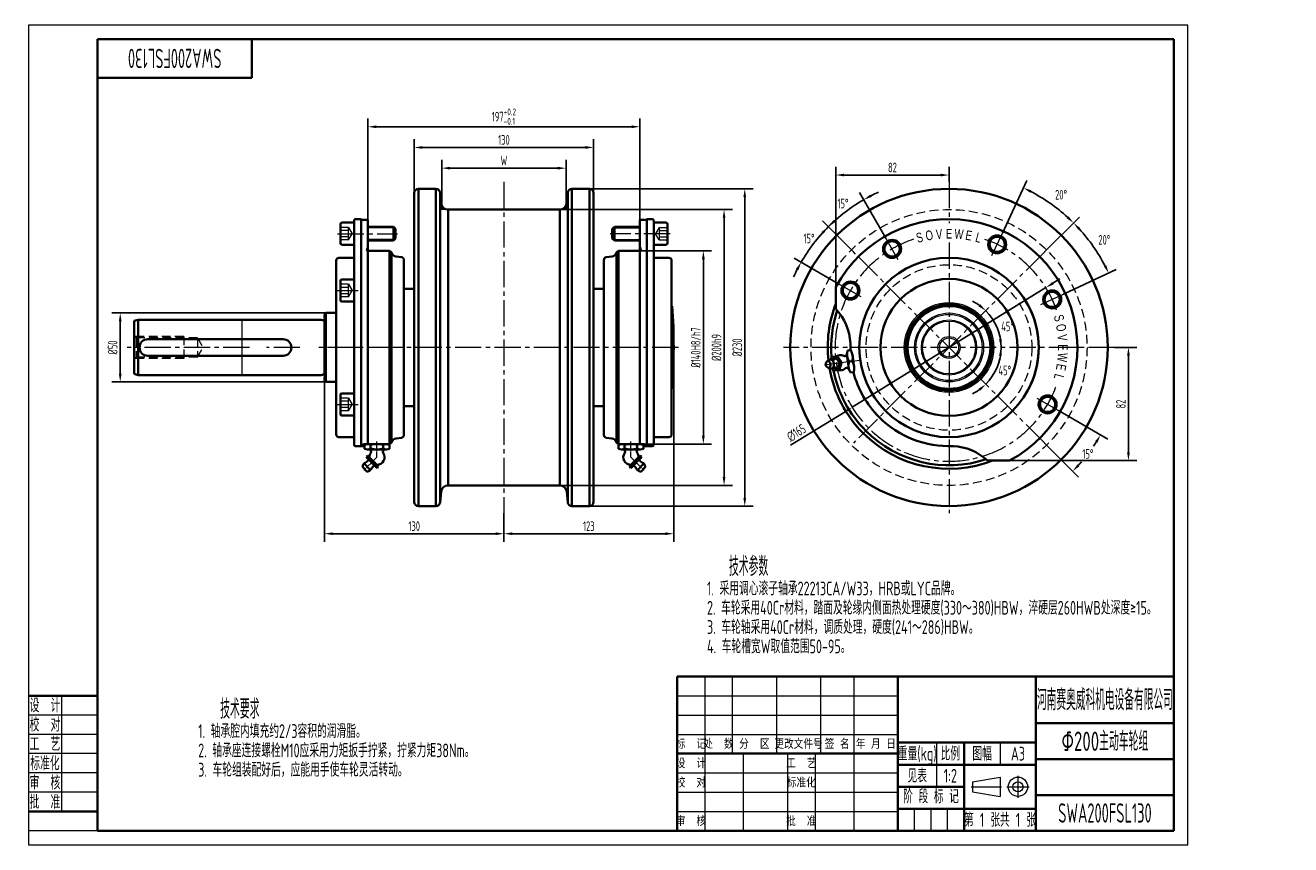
# Model space of a CAD drawing. Header units: millimetres. Extents: x -2 to 915, y 0 to 594.
import ezdxf
from ezdxf.enums import TextEntityAlignment as Align

# ---------------------------------------------------------------- set-up
doc = ezdxf.new("R2010")
doc.units = ezdxf.units.MM
doc.linetypes.add('CENTER2', pattern=[28.575, 19.05, -3.175, 3.175, -3.175])
doc.linetypes.add('DASHED2', pattern=[9.525, 6.35, -3.175])
doc.layers.get('Defpoints').update_dxf_attribs({"lineweight": 18})
for name, color, linetype, lineweight in [('01.1', 1, 'Continuous', 18), ('01.2', 7, 'Continuous', 35), ('01.T', 3, 'Continuous', 18), ('02.1', 2, 'DASHED2', 18), ('04.1', 4, 'CENTER2', 18)]:
    doc.layers.add(name, color=color, linetype=linetype, lineweight=lineweight)
doc.styles.get("Standard").update_dxf_attribs({"font": 'isocp.shx', "width": 0.707, "bigfont": 'gbcbig.shx'})
doc.dimstyles.new('Tech_2', dxfattribs={"dimscale": 2, "dimtxt": 3.5, "dimasz": 3, "dimexe": 3, "dimexo": 0, "dimgap": 1, "dimtad": 1, "dimdec": 3, "dimdsep": 46, "dimtxsty": 'Standard', "dimcen": 0, "dimclrd": 1, "dimclre": 1, "dimclrt": 3, "dimazin": 2, "dimtfac": 1, "dimtdec": 3, "dimtmove": 0, "dimatfit": 0, "dimfxl": 0, "dimarcsym": 0})
doc.dimstyles.new('Tech_2$2', dxfattribs={"dimscale": 2, "dimtxt": 3.5, "dimasz": 3, "dimexe": 3, "dimexo": 0, "dimgap": 1, "dimtad": 1, "dimtih": 1, "dimtoh": 1, "dimdec": 3, "dimdsep": 46, "dimtxsty": 'Standard', "dimcen": 0, "dimclrd": 1, "dimclre": 1, "dimclrt": 3, "dimazin": 2, "dimtfac": 1, "dimtdec": 3, "dimtmove": 0, "dimatfit": 0, "dimfxl": 0, "dimarcsym": 0})

# ---------------------------------------------------------------- blocks, each defined once
blk = doc.blocks.new('A$C378E2D00')
at = {"layer": '01.1'}
for p, q in [((0, 297), (0, 0)), ((420, 297), (0, 297)), ((420, 0), (420, 297)), ((12, 54), (12, 12)), ((25, 47), (0, 47)), ((25, 40), (0, 40)), ((25, 33), (0, 33)), ((25, 26), (0, 26)), ((25, 19), (0, 19)), ((25, 5), (0, 5)), ((0, 0), (420, 0))]:
    blk.add_line(p, q, dxfattribs=at)
at = {"layer": '01.2'}
for p, q in [((415, 292), (25, 292)), ((25, 292), (25, 5)), ((81, 292), (81, 278)), ((415, 5), (415, 292)), ((81, 278), (25, 278)), ((25, 54), (0, 54)), ((25, 12), (0, 12)), ((25, 5), (415, 5))]:
    blk.add_line(p, q, dxfattribs=at)
at = {"layer": '01.T', "width": 0.707}
for s, p in [('设  计', (6, 50.5)), ('校  对', (6, 43.5)), ('工  艺', (6, 36.5)), ('标准化', (6, 29.5)), ('审  核', (6, 22.5)), ('批  准', (6, 15.5))]:
    blk.add_text(s, height=5, dxfattribs=at).set_placement(p, align=Align.MIDDLE_CENTER)
blk = doc.blocks.new('A$C6AAB7862')
at = {"layer": '01.1'}
for p, q in [((-16.5, 1.83), (-6.5, 3.5)), ((-16.5, 1.83), (-16.5, -1.83)), ((-6.5, 3.5), (-6.5, -3.5)), ((-16.5, -1.83), (-6.5, -3.5))]:
    blk.add_line(p, q, dxfattribs=at)
for radius in [3.5, 1.83]:
    blk.add_circle((0, 0), radius, dxfattribs=at)
at = {"layer": '04.1'}
for p, q in [((-17, 0), (-6, 0)), ((-4, 0), (4, 0)), ((0, 4), (0, -4))]:
    blk.add_line(p, q, dxfattribs=at)
blk = doc.blocks.new('A$C4369553E')
at = {"layer": '01.1'}
for p, q in [((-170, 56), (-170, 28)), ((-160, 56), (-160, 28)), ((-144, 56), (-144, 28)), ((-128, 56), (-128, 28)), ((-116, 56), (-116, 0)), ((-180, 49), (-100, 49)), ((-180, 42), (-100, 42)), ((-180, 35), (-100, 35)), ((-170, 28), (-170, 0)), ((-156, 28), (-156, 0)), ((-140, 28), (-140, 0)), ((-130, 28), (-130, 0)), ((-86, 32), (-86, 16)), ((-63, 32), (-63, 24)), ((-180, 21), (-100, 21)), ((-180, 14), (-100, 14)), ((-180, 7), (-100, 7)), ((-94, 0), (-94, 8)), ((-88, 0), (-88, 8)), ((-82, 0), (-82, 8))]:
    blk.add_line(p, q, dxfattribs=at)
at = {"layer": '01.2'}
for p, q in [((-180, 56), (-180, 0)), ((-180, 56), (0, 56)), ((-100, 0), (-100, 56)), ((-50, 0), (-50, 56)), ((0, 56), (0, 0)), ((-50, 39), (0, 39)), ((-180, 28), (-100, 28)), ((-100, 32), (-50, 32)), ((-76, 0), (-76, 32)), ((-100, 24), (-50, 24)), ((-50, 26), (0, 26)), ((-100, 16), (-76, 16)), ((-50, 13), (0, 13)), ((-100, 8), (-50, 8)), ((-180, 0), (0, 0))]:
    blk.add_line(p, q, dxfattribs=at)
blk.add_blockref('A$C6AAB7862', (-56.5, 16), dxfattribs=at)
at = {"layer": '01.T'}
for s, height, width, p in [('河南赛奥威科机电设备有限公司', 7.5, 0.625, (-25, 47.5)), ('重量(kg)', 5, 0.707, (-93, 28)), ('比例', 5, 0.707, (-81, 28)), ('图幅', 5, 0.707, (-69.5, 28)), ('A3', 5, 0.707, (-56.5, 28)), ('阶 段 标 记', 5, 0.707, (-88, 12.5)), ('第   张', 5, 0.707, (-69.5, 4)), ('共   张', 5, 0.707, (-56.5, 4))]:
    blk.add_text(s, height=height, dxfattribs=dict(at, width=width)).set_placement(p, align=Align.MIDDLE_CENTER)
for s, p in [('标  记', (-175, 31.5)), ('处  数', (-165, 31.5)), ('分  区', (-152, 31.5)), ('更改文件号', (-136, 31.5)), ('签 名', (-122, 31.5)), ('年 月 日', (-108, 31.5)), ('设  计', (-175, 24.5)), ('工  艺', (-135, 24.5)), ('校  对', (-175, 17.5)), ('标准化', (-135, 17.5)), ('审  核', (-175, 3.5)), ('批  准', (-135, 3.5))]:
    blk.add_text(s, height=3.5, dxfattribs=at).set_placement(p, align=Align.MIDDLE_CENTER)
blk = doc.blocks.new('*D117')
at = {"layer": '01.1', "color": 1, "lineweight": -2}
for p, q in [((279.54, 472.44), (279.54, 511.44)), ((285.54, 505.44), (403.54, 505.44)), ((409.54, 472.44), (409.54, 511.44))]:
    blk.add_line(p, q, dxfattribs=at)
at = {"layer": '01.1', "color": 1}
for points in [[(285.54, 506.44), (285.54, 504.44), (279.54, 505.44)], [(403.54, 506.44), (403.54, 504.44), (409.54, 505.44)]]:
    blk.add_solid(points, dxfattribs=at)
at = {"layer": 'Defpoints', "color": 0}
for p in [(409.54, 505.44), (279.54, 472.44), (409.54, 472.44)]:
    blk.add_point(p, dxfattribs=at)
at = {"layer": '01.1', "color": 3, "insert": (344.54, 510.94), "char_height": 7, "attachment_point": 5}
blk.add_mtext('130', dxfattribs=at)
blk = doc.blocks.new('*D118')
at = {"layer": '01.1', "color": 1, "lineweight": -2}
for p, q in [((299.54, 460.44), (299.54, 496.44)), ((389.54, 460.44), (389.54, 496.44)), ((305.54, 490.44), (383.54, 490.44))]:
    blk.add_line(p, q, dxfattribs=at)
at = {"layer": '01.1', "color": 1}
for points in [[(305.54, 491.44), (305.54, 489.44), (299.54, 490.44)], [(383.54, 491.44), (383.54, 489.44), (389.54, 490.44)]]:
    blk.add_solid(points, dxfattribs=at)
at = {"layer": 'Defpoints', "color": 0}
for p in [(389.54, 490.44), (299.54, 460.44), (389.54, 460.44)]:
    blk.add_point(p, dxfattribs=at)
at = {"layer": '01.1', "color": 3, "insert": (344.54, 495.94), "char_height": 7, "attachment_point": 5}
blk.add_mtext('W', dxfattribs=at)
blk = doc.blocks.new('*D119')
at = {"layer": '01.1', "color": 1, "lineweight": -2}
for p, q in [((385.04, 460.44), (510.04, 460.44)), ((504.04, 454.44), (504.04, 266.44)), ((385.04, 260.44), (510.04, 260.44))]:
    blk.add_line(p, q, dxfattribs=at)
at = {"layer": '01.1', "color": 1}
for points in [[(503.04, 454.44), (505.04, 454.44), (504.04, 460.44)], [(503.04, 266.44), (505.04, 266.44), (504.04, 260.44)]]:
    blk.add_solid(points, dxfattribs=at)
at = {"layer": 'Defpoints', "color": 0}
for p in [(385.04, 460.44), (385.04, 260.44), (504.04, 260.44)]:
    blk.add_point(p, dxfattribs=at)
at = {"layer": '01.1', "color": 3, "insert": (498.54, 360.44), "char_height": 7, "attachment_point": 5, "rotation": 90}
blk.add_mtext('%%c200h9', dxfattribs=at)
blk = doc.blocks.new('*D120')
at = {"layer": '01.1', "color": 1, "lineweight": -2}
for p, q in [((404.04, 475.44), (525.04, 475.44)), ((519.04, 469.44), (519.04, 251.44)), ((404.04, 245.44), (525.04, 245.44))]:
    blk.add_line(p, q, dxfattribs=at)
at = {"layer": '01.1', "color": 1}
for points in [[(518.04, 469.44), (520.04, 469.44), (519.04, 475.44)], [(518.04, 251.44), (520.04, 251.44), (519.04, 245.44)]]:
    blk.add_solid(points, dxfattribs=at)
at = {"layer": 'Defpoints', "color": 0}
for p in [(404.04, 475.44), (404.04, 245.44), (519.04, 245.44)]:
    blk.add_point(p, dxfattribs=at)
at = {"layer": '01.1', "color": 3, "insert": (513.54, 360.44), "char_height": 7, "attachment_point": 5, "rotation": 90}
blk.add_mtext('%%c230', dxfattribs=at)
blk = doc.blocks.new('A$C28D73CEA')
at = {"layer": '01.1'}
for p, q in [((-45.47, 104.48), (-45, 100)), ((45.47, 104.48), (45, 100)), ((-40.5, 100), (-45, 100)), ((40.5, 100), (45, 100)), ((-79.19, 86.69), (-98.5, 86.69)), ((79.19, 86.69), (98.5, 86.69)), ((-79.19, 78.31), (-98.5, 78.31)), ((79.19, 78.31), (98.5, 78.31)), ((-190, 20), (-190, -20))]:
    blk.add_line(p, q, dxfattribs=at)
at = {"layer": '01.2'}
for p, q in [((-65, 112), (-65, -112)), ((-62, 115), (-49.28, 115)), ((-62, 115), (-62, -115)), ((-49.28, 115), (-49.28, -115)), ((-45.47, 104.48), (-46.29, 112.31)), ((-46.29, 112.31), (-46.29, -112.31)), ((45.47, 104.48), (46.29, 112.31)), ((46.29, 112.31), (46.29, -112.31)), ((62, 115), (49.28, 115)), ((49.28, 115), (49.28, -115)), ((62, 115), (62, -115)), ((65, 112), (65, -112)), ((-108.5, 92), (-108.5, -70.5)), ((-107.5, 93), (-103.5, 93)), ((-103.5, 93), (-103.5, -71.5)), ((-103, 92.5), (-98.5, 92.5)), ((-98.5, 92.5), (-98.5, -70)), ((-40.5, 100), (40.5, 100)), ((-40.5, 100), (-40.5, -100)), ((40.5, 100), (40.5, -100)), ((103, 92.5), (98.5, 92.5)), ((98.5, 92.5), (98.5, -70)), ((107.5, 93), (103.5, 93)), ((103.5, 93), (103.5, -71.5)), ((108.5, 92), (108.5, -70.5)), ((-118.5, 89.5), (-118.5, 75.5)), ((-117.5, 90.5), (-108.5, 90.5)), ((-108.5, 90.5), (-108.5, 74.5)), ((-98.5, 87.5), (-80, 87.5)), ((-80, 87.5), (-80, 77.5)), ((-78.5, 86), (-80, 87.5)), ((-78.5, 86), (-78.5, 79)), ((78.5, 86), (80, 87.5)), ((78.5, 86), (78.5, 79)), ((98.5, 87.5), (80, 87.5)), ((80, 87.5), (80, 77.5)), ((108.5, 90.5), (108.5, 74.5)), ((117.5, 90.5), (108.5, 90.5)), ((118.5, 89.5), (118.5, 75.5)), ((-117.5, 74.5), (-108.5, 74.5)), ((-98.5, 77.5), (-80, 77.5)), ((-80, 77.5), (-78.5, 79)), ((80, 77.5), (78.5, 79)), ((98.5, 77.5), (80, 77.5)), ((117.5, 74.5), (108.5, 74.5)), ((-119.5, 65), (-109.5, 65)), ((-99.19, 71.2), (-98.5, 72.4)), ((-98.5, 70), (-83, 70)), ((-83, 70), (-81.5, 69.13)), ((-83, 70), (-83, -70)), ((-81.5, -69.13), (-81.5, 69.13)), ((-73.98, 65.4), (-78.11, 65.9)), ((73.98, 65.4), (78.11, 65.9)), ((83, 70), (81.5, 69.13)), ((81.5, -69.13), (81.5, 69.13)), ((98.5, 70), (83, 70)), ((83, 70), (83, -70)), ((99.19, 71.2), (98.5, 72.4)), ((119.5, 65), (109.5, 65)), ((-121.5, -63), (-121.5, 63)), ((-72.5, 63.47), (-72.5, -63.47)), ((72.5, 63.47), (72.5, -63.47)), ((121.5, -63), (121.5, 63)), ((-118.5, 48.25), (-118.5, 34.25)), ((-117.5, 49.25), (-108.5, 49.25)), ((-108.5, 49.25), (-108.5, 33.25)), ((-65, 42.5), (-72.5, 42.5)), ((65, 42.5), (72.5, 42.5)), ((-117.5, 33.25), (-108.5, 33.25)), ((121.5, 30), (122, 30)), ((-265, 20), (-268, 19.2)), ((-268, 19.2), (-268, -19.2)), ((-265, 20), (-265, -20)), ((-132.5, 20), (-265, 20)), ((-132.5, 20), (-131.46, 19.72)), ((-130.4, 19.7), (-131.3, 19.7)), ((-130, 24), (-129, 25)), ((-130, 24), (-130, 21.8)), ((-130, 21.8), (-129.8, 20.38)), ((-130, 19.85), (-130, -19.85)), ((-129.8, 20.38), (-129.8, 20.3)), ((-129, 25), (-129, -25)), ((-121.5, 25), (-129, 25)), ((-160, 6), (-258, 6)), ((-258, -6), (-160, -6)), ((-265, -20), (-268, -19.2)), ((-132.5, -20), (-265, -20)), ((-132.5, -20), (-131.46, -19.72)), ((-130.4, -19.7), (-131.3, -19.7)), ((-130, -21.8), (-129.8, -20.38)), ((-130, -21.8), (-130, -24)), ((-129, -25), (-130, -24)), ((-129.8, -20.38), (-129.8, -20.3)), ((-121.5, -25), (-129, -25)), ((-118.5, -34.25), (-118.5, -48.25)), ((-117.5, -33.25), (-108.5, -33.25)), ((-108.5, -33.25), (-108.5, -49.25)), ((121.5, -30), (122, -30)), ((-65, -42.5), (-72.5, -42.5)), ((65, -42.5), (72.5, -42.5)), ((-117.5, -49.25), (-108.5, -49.25)), ((-119.5, -65), (-109.5, -65)), ((-107.5, -71.5), (-102, -71.5)), ((-102, -71.5), (-102, -70.5)), ((-101.5, -70), (-83, -70)), ((-98.81, -70), (-101.01, -70.59)), ((-101.01, -73.41), (-101.01, -70.59)), ((-85.19, -70), (-98.81, -70)), ((-96.62, -70.73), (-96.62, -73.27)), ((-94.5, -70), (-83, -70)), ((-94.5, -70), (-83, -70)), ((-87.38, -73.27), (-87.38, -70.73)), ((-85.19, -70), (-82.99, -70.59)), ((-83, -70), (-81.5, -69.13)), ((-83, -70), (-81.5, -69.13)), ((-82.99, -73.41), (-82.99, -70.59)), ((-73.98, -65.4), (-78.11, -65.9)), ((73.98, -65.4), (78.11, -65.9)), ((83, -70), (81.5, -69.13)), ((85.19, -70), (82.99, -70.59)), ((82.99, -73.41), (82.99, -70.59)), ((94.5, -70), (83, -70)), ((94.5, -70), (83, -70)), ((85.19, -70), (98.81, -70)), ((101.5, -70), (86.54, -70)), ((87.38, -73.27), (87.38, -70.73)), ((96.62, -70.73), (96.62, -73.27)), ((98.81, -70), (101.01, -70.59)), ((101.01, -73.41), (101.01, -70.59)), ((102, -71.5), (102, -70.5)), ((107.5, -71.5), (102, -71.5)), ((119.5, -65), (109.5, -65)), ((-98.81, -74), (-101.01, -73.41)), ((-99.12, -78.57), (-99.65, -79.1)), ((-98.92, -80.35), (-99.65, -79.1)), ((-97.86, -79.29), (-99.12, -78.57)), ((-98.92, -80.35), (-92.85, -86.42)), ((-85.19, -74), (-98.81, -74)), ((-97.86, -79.29), (-91.79, -85.36)), ((-97.21, -80.62), (-97.59, -81.01)), ((-85.19, -74), (-82.99, -73.41)), ((85.19, -74), (82.99, -73.41)), ((85.19, -74), (98.81, -74)), ((97.86, -79.29), (91.79, -85.36)), ((98.92, -80.35), (92.85, -86.42)), ((97.21, -80.62), (97.59, -81.01)), ((97.86, -79.29), (99.12, -78.57)), ((98.81, -74), (101.01, -73.41)), ((98.92, -80.35), (99.65, -79.1)), ((99.12, -78.57), (99.65, -79.1)), ((-102.54, -86.64), (-102.19, -85.55)), ((-99.14, -90.04), (-102.54, -86.64)), ((-96.71, -88.88), (-101.38, -84.21)), ((-99.14, -90.04), (-98.05, -89.69)), ((-93.12, -84.71), (-93.51, -85.09)), ((-92.85, -86.42), (-91.6, -87.15)), ((-91.79, -85.36), (-91.07, -86.62)), ((-91.07, -86.62), (-91.6, -87.15)), ((91.79, -85.36), (91.07, -86.62)), ((91.07, -86.62), (91.6, -87.15)), ((92.85, -86.42), (91.6, -87.15)), ((93.12, -84.71), (93.51, -85.09)), ((96.71, -88.88), (101.38, -84.21)), ((99.14, -90.04), (98.05, -89.69)), ((99.14, -90.04), (102.54, -86.64)), ((102.54, -86.64), (102.19, -85.55)), ((-40.5, -100), (40.5, -100)), ((-45.47, -104.48), (-46.29, -112.31)), ((45.47, -104.48), (46.29, -112.31)), ((-62, -115), (-49.28, -115)), ((62, -115), (49.28, -115))]:
    blk.add_line(p, q, dxfattribs=at)
for centre, radius, start, end in [((-62, 112), 3, 90, 180), ((-49.28, 112), 3, 6, 90), ((49.28, 112), 3, 90, 174), ((62, 112), 3, 0, 90), ((-40.5, 105), 5, 186, 270), ((40.5, 105), 5, 270, 354), ((-107.5, 92), 1, 90, 180), ((-103, 93), 0.5, 180, 270), ((103, 93), 0.5, 270, 0), ((107.5, 92), 1, 0, 90), ((-117.5, 89.5), 1, 90, 180), ((117.5, 89.5), 1, 0, 90), ((-117.5, 75.5), 1, 180, 270), ((117.5, 75.5), 1, 270, 0), ((-119.5, 63), 2, 90, 180), ((-109.5, 66), 1, 270, 0), ((-98.5, 70.8), 0.8, 150, 270), ((-77.65, 69.83), 3.95, 192.90512, 263.23365), ((-74.5, 63.47), 2, 0, 75), ((74.5, 63.47), 2, 105, 180), ((77.65, 69.83), 3.95, 276.76635, 347.09488), ((98.5, 70.8), 0.8, 270, 30), ((109.5, 66), 1, 180, 270), ((119.5, 63), 2, 0, 90), ((-117.5, 48.25), 1, 90, 180), ((-117.5, 34.25), 1, 180, 270), ((-327.5, 0), 450.5, 356.1817, 3.8183), ((-131.3, 20.3), 0.6, 255, 270), ((-130.4, 20.3), 0.6, 270, 0), ((-258, 0), 6, 90, 270), ((-160, 0), 6, 270, 90), ((-131.3, -20.3), 0.6, 90, 105), ((-130.4, -20.3), 0.6, 360, 90), ((-117.5, -34.25), 1, 90, 180), ((-117.5, -48.25), 1, 180, 270), ((-119.5, -63), 2, 180, 270), ((-74.5, -63.47), 2, 285, 0), ((74.5, -63.47), 2, 180, 255), ((119.5, -63), 2, 270, 0), ((-109.5, -66), 1, 0, 90), ((-107.5, -70.5), 1, 180, 270), ((-101.5, -70.5), 0.5, 90, 180), ((-98.81, -73.66), 3.66, 53.23867, 90), ((-98.81, -70.34), 3.66, 270, 306.76133), ((-92, -85), 15, 72.06607, 107.93393), ((-92, -59), 15, 252.06607, 287.93393), ((-85.19, -73.66), 3.66, 90, 126.76133), ((-85.19, -70.34), 3.66, 233.23867, 270), ((-77.65, -69.83), 3.95, 96.76635, 167.09488), ((77.65, -69.83), 3.95, 12.90512, 83.23365), ((85.19, -73.66), 3.66, 53.23867, 90), ((85.19, -70.34), 3.66, 270, 306.76133), ((92, -85), 15, 72.06607, 107.93393), ((92, -59), 15, 252.06607, 287.93393), ((98.81, -73.66), 3.66, 90, 126.76133), ((98.81, -70.34), 3.66, 233.23867, 270), ((101.5, -70.5), 0.5, 0, 90), ((107.5, -70.5), 1, 270, 0), ((109.5, -66), 1, 90, 180), ((-102.66, -78.88), 5.17, 295.21974, 332.96398), ((-97.29, -78.72), 2.31, 225, 262.40443), ((-99.5, -80.93), 2.31, 7.59557, 45), ((-97.74, -75.5), 1.5, 325.1501, 90), ((-89.53, -77.03), 9, 206.2917, 243.7083), ((-92, -79.5), 5.5, 145.1501, 181.65824), ((-101.19, -88.69), 9, 26.2917, 63.7083), ((-92, -79.5), 5.5, 268.34176, 34.8499), ((-86.26, -75.5), 1.5, 90, 214.8499), ((86.26, -75.5), 1.5, 325.1501, 90), ((92, -79.5), 5.5, 145.1501, 271.65824), ((101.19, -88.69), 9, 116.2917, 153.7083), ((89.53, -77.03), 9, 296.2917, 333.7083), ((97.74, -75.5), 1.5, 90, 214.8499), ((92, -79.5), 5.5, 358.34176, 34.8499), ((99.5, -80.93), 2.31, 135, 172.40443), ((97.29, -78.72), 2.31, 277.59557, 315), ((102.66, -78.88), 5.17, 207.03602, 244.78026), ((-99.05, -86.55), 3.3, 115.21974, 162.5), ((-99.05, -86.55), 3.3, 287.5, 334.78026), ((-91.38, -90.16), 5.17, 117.03602, 154.78026), ((-91.22, -84.79), 2.31, 187.59557, 225), ((-93.43, -87), 2.31, 45, 82.40443), ((93.43, -87), 2.31, 97.59557, 135), ((91.22, -84.79), 2.31, 315, 352.40443), ((91.38, -90.16), 5.17, 25.21974, 62.96398), ((99.05, -86.55), 3.3, 205.21974, 252.5), ((99.05, -86.55), 3.3, 17.5, 64.78026), ((-40.5, -105), 5, 90, 174), ((40.5, -105), 5, 6, 90), ((-62, -112), 3, 180, 270), ((-49.28, -112), 3, 270, 354), ((49.28, -112), 3, 186, 270), ((62, -112), 3, 270, 0)]:
    blk.add_arc(centre, radius, start, end, dxfattribs=at)
at = {"layer": '02.1'}
for p, q in [((-112.5, 87.08), (-118.5, 87.08)), ((-112.68, 84.79), (-118.5, 84.79)), ((-112.5, 87.08), (-109.86, 82.5)), ((112.5, 87.08), (109.86, 82.5)), ((112.5, 87.08), (118.5, 87.08)), ((112.68, 84.79), (118.5, 84.79)), ((-112.68, 80.21), (-118.5, 80.21)), ((-112.5, 77.92), (-118.5, 77.92)), ((-112.5, 77.92), (-109.86, 82.5)), ((112.5, 77.92), (109.86, 82.5)), ((112.5, 77.92), (118.5, 77.92)), ((112.68, 80.21), (118.5, 80.21)), ((-112.5, 45.82), (-118.5, 45.82)), ((-112.68, 43.54), (-118.5, 43.54)), ((-112.68, 38.96), (-118.5, 38.96)), ((-112.5, 36.67), (-118.5, 36.67)), ((-112.5, 45.82), (-109.86, 41.25)), ((-112.5, 36.67), (-109.86, 41.25)), ((-266.5, 6.92), (-268, 8.42)), ((-232, 8), (-267.58, 8)), ((-222, 6.92), (-266.5, 6.92)), ((-266.5, 6.92), (-266.5, -6.92)), ((-232, 8), (-232, -8)), ((-222, 6.92), (-222, -6.92)), ((-222, 6.92), (-218.01, 0)), ((-266.5, -6.92), (-268, -8.42)), ((-232, -8), (-267.58, -8)), ((-222, -6.92), (-266.5, -6.92)), ((-222, -6.92), (-218.01, 0)), ((-112.5, -36.68), (-118.5, -36.68)), ((-112.68, -38.96), (-118.5, -38.96)), ((-112.68, -43.54), (-118.5, -43.54)), ((-112.5, -45.83), (-118.5, -45.83)), ((-112.5, -36.68), (-109.86, -41.25)), ((-112.5, -45.83), (-109.86, -41.25))]:
    blk.add_line(p, q, dxfattribs=at)
for centre, start, end in [((-127.5, 87.08), 351.22817, 360), ((-127.5, 82.5), 351.22817, 8.77183), ((127.5, 87.08), 180, 188.77183), ((127.5, 82.5), 171.22817, 188.77183), ((-127.5, 77.92), 0, 8.77183), ((127.5, 77.92), 171.22817, 180), ((-127.5, 45.82), 351.22817, 360), ((-127.5, 41.25), 351.22817, 8.77183), ((-127.5, 36.67), 0, 8.77183), ((-127.5, -36.68), 351.22817, 360), ((-127.5, -41.25), 351.22817, 8.77183), ((-127.5, -45.83), 0, 8.77183)]:
    blk.add_arc(centre, 15, start, end, dxfattribs=at)
at = {"layer": '04.1'}
for p, q in [((0, 120), (0, -120)), ((-120.5, 82.5), (-77, 82.5)), ((120.5, 82.5), (77, 82.5)), ((-120.5, 41.25), (-105.5, 41.25)), ((126.5, 0), (-126.5, 0)), ((-184.31, 0), (-273, 0)), ((-147.76, 0), (-171.96, 0)), ((-80.12, 0), (-136.21, 0)), ((-120.5, -41.25), (-105.5, -41.25))]:
    blk.add_line(p, q, dxfattribs=at)
at = {"layer": '04.1', "ltscale": 0.2}
for p, q in [((-92, -79.5), (-92, -68)), ((92, -79.5), (92, -68)), ((-92, -79.5), (-101.55, -89.05)), ((92, -79.5), (101.55, -89.05))]:
    blk.add_line(p, q, dxfattribs=at)
blk = doc.blocks.new('*D123')
at = {"layer": '01.1', "color": 1, "lineweight": -2}
for p, q in [((214.54, 336.44), (214.54, 219.44)), ((344.54, 240.44), (344.54, 219.44)), ((338.54, 225.44), (220.54, 225.44))]:
    blk.add_line(p, q, dxfattribs=at)
at = {"layer": '01.1', "color": 1}
for points in [[(220.54, 226.44), (220.54, 224.44), (214.54, 225.44)], [(338.54, 226.44), (338.54, 224.44), (344.54, 225.44)]]:
    blk.add_solid(points, dxfattribs=at)
at = {"layer": 'Defpoints', "color": 0}
for p in [(214.54, 336.44), (344.54, 240.44), (214.54, 225.44)]:
    blk.add_point(p, dxfattribs=at)
at = {"layer": '01.1', "color": 3, "insert": (279.54, 230.94), "char_height": 7, "attachment_point": 5}
blk.add_mtext('130', dxfattribs=at)
blk = doc.blocks.new('*D124')
at = {"layer": '01.1', "color": 1, "lineweight": -2}
for p, q in [((467.54, 360.44), (467.54, 219.44)), ((344.54, 240.44), (344.54, 219.44)), ((350.54, 225.44), (461.54, 225.44))]:
    blk.add_line(p, q, dxfattribs=at)
at = {"layer": '01.1', "color": 1}
for points in [[(350.54, 226.44), (350.54, 224.44), (344.54, 225.44)], [(461.54, 226.44), (461.54, 224.44), (467.54, 225.44)]]:
    blk.add_solid(points, dxfattribs=at)
at = {"layer": 'Defpoints', "color": 0}
for p in [(467.54, 360.44), (344.54, 240.44), (467.54, 225.44)]:
    blk.add_point(p, dxfattribs=at)
at = {"layer": '01.1', "color": 3, "insert": (406.04, 230.94), "char_height": 7, "attachment_point": 5}
blk.add_mtext('123', dxfattribs=at)
blk = doc.blocks.new('A$C748A5213')
at = {"layer": '01.2'}
for p, q in [((-82, 27.9), (-82, 43.87)), ((-85.25, -7.18), (-85.6, -8.79)), ((-81.69, -6.43), (-84.86, -6.88)), ((-81.69, -6.43), (-81.17, -6.36)), ((-80.91, -6.39), (-81.29, -6.56)), ((-78.43, -10.77), (-81.23, -6.62)), ((-77.9, -10.7), (-80.7, -6.55)), ((-73.97, -5.37), (-72.59, -15.23)), ((-71.26, -1.94), (-73.57, -2.26)), ((-70.01, -4.79), (-68.62, -14.69)), ((-84.71, -15.14), (-83.93, -16.59)), ((-83.46, -16.78), (-80.3, -16.33)), ((-80.3, -16.33), (-79.78, -16.26)), ((-79.54, -16.16), (-79.94, -16.1)), ((-79.91, -16.03), (-78.36, -11.26)), ((-79.38, -15.95), (-77.83, -11.19)), ((-78.33, -11.01), (-77.8, -10.93)), ((-72.45, -10.18), (-70.15, -9.86)), ((-69.03, -17.78), (-71.34, -18.1)), ((27.9, -82), (43.87, -82))]:
    blk.add_line(p, q, dxfattribs=at)
for centre, radius in [((0, 0), 115), ((-41.25, 71.45), 6.5), ((-41.25, 71.45), 5.5), ((34.87, 74.77), 6.5), ((34.87, 74.77), 5.5), ((0, 0), 65), ((-71.45, 41.25), 6.5), ((-71.45, 41.25), 5.5), ((0, 0), 49.66), ((74.77, 34.87), 6.5), ((74.77, 34.87), 5.5), ((0, 0), 31.22), ((0, 0), 30), ((71.45, -41.25), 6.5), ((71.45, -41.25), 5.5)]:
    blk.add_circle(centre, radius, dxfattribs=at)
for centre, radius, start, end in [((0, 0), 93, 298.1494, 151.8506), ((0, 0), 87.9, 158.89231, 186.13268), ((-110.95, 0.93), 39.56, 2.94138, 42.96737), ((0, 0), 65, 334.1709, 25.8291), ((0, 0), 85.38, 161.67558, 184.68777), ((0, 0), 71.5, 177.62436, 181.57583), ((-84.79, -7.37), 0.5, 98, 158), ((-78.73, -11.06), 5.5, 63.1501, 122.61998), ((-81.62, -6.93), 0.5, 38, 98), ((-81.1, -6.85), 0.5, 38, 98), ((-75.56, -4.82), 1.5, 243.1501, 8), ((-63.93, -4.95), 10, 164.42182, 211.57818), ((-79.78, -7.17), 10, 344.42182, 31.57818), ((0, 0), 87.9, 189.86732, 225), ((-83.53, -16.28), 0.5, 218, 278), ((0, 0), 85.38, 191.31223, 225), ((-78.73, -11.06), 5.5, 253.38002, 312.8499), ((-80.37, -15.84), 0.5, 278, 338), ((-79.85, -15.77), 0.5, 278, 338), ((-78.82, -11.08), 0.5, 338, 38), ((-78.3, -11), 0.5, 338, 38), ((-73.97, -16.2), 1.5, 8, 132.8499), ((-62.82, -12.87), 10, 164.42182, 211.57818), ((-78.66, -15.09), 10, 344.42182, 31.57818), ((0, 0), 71.5, 194.42417, 225), ((0, 0), 71.5, 225, 272.37564), ((0, 0), 87.9, 225, 291.10769), ((0, 0), 85.38, 225, 288.32442), ((0.93, -110.95), 39.56, 47.03263, 87.05862)]:
    blk.add_arc(centre, radius, start, end, dxfattribs=at)
for centre, major_axis, ratio, start_param, end_param in [((-85.7, -12.04), (0.46, -3.27), 0.707107, 6.324383, 9.38358), ((-82.58, -11.61), (-0.49, 3.51), 0.79621, 2.509975, 6.914803)]:
    blk.add_ellipse(centre, major_axis=major_axis, ratio=ratio, start_param=start_param, end_param=end_param, dxfattribs=at)
blk.add_ellipse((-87.48, -12.29), major_axis=(0.33, -2.38), ratio=0.707107, dxfattribs=at)
for points in [[(-88.06, -9.98), (-86.07, -8.77), (-84.28, -9.03), (-83.2, -8.7), (-82.49, -8.09)], [(-87.4, -14.68), (-85.15, -15.3), (-83.5, -14.55), (-82.38, -14.57), (-81.52, -14.96)]]:
    blk.add_spline(points, degree=3, dxfattribs=at)
at = {"layer": '02.1'}
for radius in [100, 60]:
    blk.add_circle((0, 0), radius, dxfattribs=at)
at = {"layer": '04.1'}
for p, q in [((0, 120), (0, 90.14)), ((31.06, 66.61), (38.67, 82.93)), ((-36.75, 63.65), (-45.75, 79.24)), ((0, 76.09), (0, -120)), ((69.3, -69.3), (-69.3, 69.3)), ((69.3, 69.3), (-69.3, -69.3)), ((-63.65, 36.75), (-79.24, 45.75)), ((66.61, 31.06), (82.93, 38.67)), ((120, 0), (-120, 0)), ((98, 0), (86.77, 0)), ((-90.15, -12.67), (-62.39, -8.77)), ((63.65, -36.75), (79.24, -45.75))]:
    blk.add_line(p, q, dxfattribs=at)
for start, end in [(108.13589, 340.6961), (19.13687, 71.67448)]:
    blk.add_arc((0, 0), 82.5, start, end, dxfattribs=at)
at = {"layer": '01.T', "char_height": 7, "width": 4.3492, "attachment_point": 5}
for s, insert, rotation in [('{\\fArial Unicode MS|b0|i0|c0|p34;S}', (-21.35, 79.69), 15), ('{\\fArial Unicode MS|b0|i0|c0|p34;O}', (-14.33, 81.25), 10), ('{\\fArial Unicode MS|b0|i0|c0|p34;V}', (-7.19, 82.19), 5), ('{\\fArial Unicode MS|b0|i0|c0|p34;W}', (7.19, 82.19), 355), ('{\\fArial Unicode MS|b0|i0|c0|p34;E}', (14.33, 81.25), 350), ('{\\fArial Unicode MS|b0|i0|c0|p34;L}', (21.35, 79.69), 345), ('{\\fArial Unicode MS|b0|i0|c0|p34;S}', (79.69, 21.35), 285), ('{\\fArial Unicode MS|b0|i0|c0|p34;O}', (81.25, 14.33), 280), ('{\\fArial Unicode MS|b0|i0|c0|p34;V}', (82.19, 7.19), 275), ('{\\fArial Unicode MS|b0|i0|c0|p34;E}', (82.5, 0), 270), ('{\\fArial Unicode MS|b0|i0|c0|p34;W}', (82.19, -7.19), 265), ('{\\fArial Unicode MS|b0|i0|c0|p34;E}', (81.25, -14.33), 260), ('{\\fArial Unicode MS|b0|i0|c0|p34;L}', (79.69, -21.35), 255)]:
    blk.add_mtext(s, dxfattribs=dict(at, insert=insert, rotation=rotation))
at = {"layer": '01.T', "insert": (0, 82.5), "char_height": 7, "width": 4.3492, "attachment_point": 5}
blk.add_mtext('{\\fArial Unicode MS|b0|i0|c0|p34;E}', dxfattribs=at)
blk = doc.blocks.new('*D126')
at = {"layer": '01.1', "color": 1, "lineweight": -2}
for start, end in [(54.12956, 63.25913), (0, 45), (341.74087, 350.87044)]:
    blk.add_arc((667.04, 360.44), 37.69, start, end, dxfattribs=at)
at = {"layer": '01.1', "color": 1}
for points in [[(689.78, 391.75), (688.48, 390.23), (693.7, 387.1)], [(703.26, 354.54), (705.26, 354.38), (704.74, 360.44)]]:
    blk.add_solid(points, dxfattribs=at)
at = {"layer": 'Defpoints', "color": 0}
for p in [(736.34, 429.74), (699.69, 379.29), (547.04, 360.44), (787.04, 360.44), (597.75, 291.15)]:
    blk.add_point(p, dxfattribs=at)
at = {"layer": '01.1', "color": 3, "insert": (709.47, 375.71), "char_height": 7, "attachment_point": 5}
blk.add_mtext('45°', dxfattribs=at)
blk = doc.blocks.new('*D127')
at = {"layer": '01.1', "color": 1, "lineweight": -2}
for start, end in [(9.12956, 18.25913), (315, 0), (296.74087, 305.87044)]:
    blk.add_arc((667.04, 360.44), 37.69, start, end, dxfattribs=at)
at = {"layer": '01.1', "color": 1}
for points in [[(705.26, 366.5), (703.26, 366.35), (704.74, 360.44)], [(688.48, 330.66), (689.78, 329.14), (693.7, 333.79)]]:
    blk.add_solid(points, dxfattribs=at)
at = {"layer": 'Defpoints', "color": 0}
for p in [(597.75, 429.74), (547.04, 360.44), (787.04, 360.44), (699.69, 341.6), (736.34, 291.15)]:
    blk.add_point(p, dxfattribs=at)
at = {"layer": '01.1', "color": 3, "insert": (707.43, 343.83), "char_height": 7, "attachment_point": 5}
blk.add_mtext('45°', dxfattribs=at)
blk = doc.blocks.new('*D128')
at = {"layer": '01.1', "color": 1, "lineweight": -2}
for p, q in [((737.22, 403.82), (596.86, 317.07)), ((742.32, 406.97), (747.43, 410.13)), ((591.76, 313.91), (552.28, 289.51))]:
    blk.add_line(p, q, dxfattribs=at)
at = {"layer": '01.1', "color": 1}
for points in [[(741.8, 407.83), (742.85, 406.12), (737.22, 403.82)], [(591.24, 314.76), (592.29, 313.06), (596.86, 317.07)]]:
    blk.add_solid(points, dxfattribs=at)
at = {"layer": 'Defpoints', "color": 0}
for p in [(737.22, 403.82), (596.86, 317.07)]:
    blk.add_point(p, dxfattribs=at)
at = {"layer": '01.1', "color": 3, "insert": (556.44, 298.55), "char_height": 7, "attachment_point": 5, "rotation": 31.72018}
blk.add_mtext('∅165', dxfattribs=at)
blk = doc.blocks.new('*D129')
at = {"layer": '01.1', "color": 1, "lineweight": -2}
for p, q in [((736.34, 429.74), (761.54, 454.94)), ((749.97, 399.11), (788.16, 416.92))]:
    blk.add_line(p, q, dxfattribs=at)
blk.add_arc((667.04, 360.44), 127.63, 27.69367, 42.30633, dxfattribs=at)
at = {"layer": '01.1', "color": 1}
for points in [[(760.71, 445.66), (762.16, 447.04), (757.29, 450.7)], [(780.95, 420.21), (779.16, 419.32), (782.72, 414.38)]]:
    blk.add_solid(points, dxfattribs=at)
at = {"layer": 'Defpoints', "color": 0}
for p in [(767.16, 439.61), (736.34, 429.74), (749.97, 399.11), (733.66, 391.51), (597.75, 291.15)]:
    blk.add_point(p, dxfattribs=at)
at = {"layer": '01.1', "color": 3, "insert": (779.57, 438.51), "char_height": 7, "attachment_point": 5}
blk.add_mtext('20°', dxfattribs=at)
blk = doc.blocks.new('*D130')
at = {"layer": '01.1', "color": 1, "lineweight": -2}
for p, q in [((705.71, 443.37), (723.52, 481.56)), ((736.34, 429.74), (761.54, 454.94))]:
    blk.add_line(p, q, dxfattribs=at)
blk.add_arc((667.04, 360.44), 127.63, 47.69367, 62.30633, dxfattribs=at)
at = {"layer": '01.1', "color": 1}
for points in [[(725.92, 472.56), (726.8, 474.35), (720.98, 476.12)], [(753.64, 455.56), (752.26, 454.11), (757.29, 450.7)]]:
    blk.add_solid(points, dxfattribs=at)
at = {"layer": 'Defpoints', "color": 0}
for p in [(734.05, 469.08), (705.71, 443.37), (698.1, 427.06), (736.34, 429.74), (597.75, 291.15)]:
    blk.add_point(p, dxfattribs=at)
at = {"layer": '01.1', "color": 3, "insert": (748.22, 471.2), "char_height": 7, "attachment_point": 5}
blk.add_mtext('20°', dxfattribs=at)
blk = doc.blocks.new('*D131')
at = {"layer": '01.1', "color": 1, "lineweight": -2}
for p, q in [((746.28, 314.69), (782.05, 294.04)), ((736.34, 291.15), (760.95, 266.54))]:
    blk.add_line(p, q, dxfattribs=at)
for start, end in [(325.67657, 327.28859), (317.71141, 319.18195)]:
    blk.add_arc((667.04, 360.44), 126.8, start, end, dxfattribs=at)
at = {"layer": '01.1', "color": 1}
for points in [[(772.88, 292.44), (774.59, 291.4), (776.85, 297.04)], [(761.57, 274.43), (760.12, 275.81), (756.7, 270.78)]]:
    blk.add_solid(points, dxfattribs=at)
at = {"layer": 'Defpoints', "color": 0}
for p in [(597.75, 429.74), (730.69, 323.69), (746.28, 314.69), (736.34, 291.15), (764.18, 278.94)]:
    blk.add_point(p, dxfattribs=at)
at = {"layer": '01.1', "color": 3, "insert": (767.64, 283.25), "char_height": 7, "attachment_point": 5}
blk.add_mtext('15°', dxfattribs=at)
blk = doc.blocks.new('*D132')
at = {"layer": '01.1', "color": 1, "lineweight": -2}
for p, q in [((621.29, 439.69), (602.2, 472.75)), ((597.75, 429.74), (575.34, 452.14))]:
    blk.add_line(p, q, dxfattribs=at)
for start, end in [(114.44058, 117.22029), (120, 135), (137.77971, 140.55942)]:
    blk.add_arc((667.04, 360.44), 123.68, start, end, dxfattribs=at)
at = {"layer": '01.1', "color": 1}
for points in [[(610.95, 469.55), (609.99, 471.31), (605.2, 467.56)], [(574.72, 444.25), (576.17, 442.87), (579.58, 447.9)]]:
    blk.add_solid(points, dxfattribs=at)
at = {"layer": 'Defpoints', "color": 0}
for p in [(587.54, 455.19), (621.29, 439.69), (597.75, 429.74), (630.29, 424.1), (736.34, 291.15)]:
    blk.add_point(p, dxfattribs=at)
at = {"layer": '01.1', "color": 3, "insert": (590.18, 464.82), "char_height": 7, "attachment_point": 5}
blk.add_mtext('15°', dxfattribs=at)
blk = doc.blocks.new('*D133')
at = {"layer": '01.1', "color": 1, "lineweight": -2}
for p, q in [((597.75, 429.74), (575.34, 452.14)), ((587.8, 406.19), (554.73, 425.29))]:
    blk.add_line(p, q, dxfattribs=at)
for start, end in [(129.44058, 132.22029), (135, 150), (152.77971, 155.55942)]:
    blk.add_arc((667.04, 360.44), 123.68, start, end, dxfattribs=at)
at = {"layer": '01.1', "color": 1}
for points in [[(584.62, 451.32), (583.24, 452.76), (579.58, 447.9)], [(556.18, 417.5), (557.93, 416.54), (559.93, 422.29)]]:
    blk.add_solid(points, dxfattribs=at)
at = {"layer": 'Defpoints', "color": 0}
for p in [(565.72, 431.39), (597.75, 429.74), (587.8, 406.19), (603.39, 397.19), (736.34, 291.15)]:
    blk.add_point(p, dxfattribs=at)
at = {"layer": '01.1', "color": 3, "insert": (565.61, 439.49), "char_height": 7, "attachment_point": 5}
blk.add_mtext('15°', dxfattribs=at)
blk = doc.blocks.new('*D134')
at = {"layer": '01.1', "color": 1, "lineweight": -2}
for p, q in [((787.04, 360.44), (803.04, 360.44)), ((797.04, 284.44), (797.04, 354.44)), ((710.92, 278.44), (803.04, 278.44))]:
    blk.add_line(p, q, dxfattribs=at)
at = {"layer": '01.1', "color": 1}
for points in [[(796.04, 354.44), (798.04, 354.44), (797.04, 360.44)], [(796.04, 284.44), (798.04, 284.44), (797.04, 278.44)]]:
    blk.add_solid(points, dxfattribs=at)
at = {"layer": 'Defpoints', "color": 0}
for p in [(787.04, 360.44), (797.04, 360.44), (710.92, 278.44)]:
    blk.add_point(p, dxfattribs=at)
at = {"layer": '01.1', "color": 3, "insert": (791.54, 319.44), "char_height": 7, "attachment_point": 5, "rotation": 90}
blk.add_mtext('82', dxfattribs=at)
blk = doc.blocks.new('*D135')
at = {"layer": '01.1', "color": 1, "lineweight": -2}
for p, q in [((585.04, 404.32), (585.04, 491.44)), ((667.04, 480.44), (667.04, 491.44)), ((591.04, 485.44), (661.04, 485.44))]:
    blk.add_line(p, q, dxfattribs=at)
at = {"layer": '01.1', "color": 1}
for points in [[(591.04, 486.44), (591.04, 484.44), (585.04, 485.44)], [(661.04, 486.44), (661.04, 484.44), (667.04, 485.44)]]:
    blk.add_solid(points, dxfattribs=at)
at = {"layer": 'Defpoints', "color": 0}
for p in [(667.04, 485.44), (667.04, 480.44), (585.04, 404.32)]:
    blk.add_point(p, dxfattribs=at)
at = {"layer": '01.1', "color": 3, "insert": (626.04, 490.94), "char_height": 7, "attachment_point": 5}
blk.add_mtext('82', dxfattribs=at)
blk = doc.blocks.new('*D138')
at = {"layer": '01.1', "color": 1, "lineweight": -2}
for p, q in [((246.04, 452.94), (246.04, 526.44)), ((443.04, 452.94), (443.04, 526.44)), ((252.04, 520.44), (437.04, 520.44))]:
    blk.add_line(p, q, dxfattribs=at)
at = {"layer": '01.1', "color": 1}
for points in [[(252.04, 521.44), (252.04, 519.44), (246.04, 520.44)], [(437.04, 521.44), (437.04, 519.44), (443.04, 520.44)]]:
    blk.add_solid(points, dxfattribs=at)
at = {"layer": 'Defpoints', "color": 0}
for p in [(443.04, 520.44), (246.04, 452.94), (443.04, 452.94)]:
    blk.add_point(p, dxfattribs=at)
at = {"layer": '01.1', "color": 3, "insert": (344.54, 527.8), "char_height": 7, "attachment_point": 5}
blk.add_mtext('\\A1;197{\\H0.7x;\\S+0.2^ -0.1;}', dxfattribs=at)
blk = doc.blocks.new('*D139')
at = {"layer": '01.1', "color": 1, "lineweight": -2}
for p, q in [((443.04, 430.44), (495.04, 430.44)), ((489.04, 424.44), (489.04, 296.44)), ((443.04, 290.44), (495.04, 290.44))]:
    blk.add_line(p, q, dxfattribs=at)
at = {"layer": '01.1', "color": 1}
for points in [[(488.04, 424.44), (490.04, 424.44), (489.04, 430.44)], [(488.04, 296.44), (490.04, 296.44), (489.04, 290.44)]]:
    blk.add_solid(points, dxfattribs=at)
at = {"layer": 'Defpoints', "color": 0}
for p in [(443.04, 430.44), (443.04, 290.44), (489.04, 290.44)]:
    blk.add_point(p, dxfattribs=at)
at = {"layer": '01.1', "color": 3, "insert": (483.54, 360.44), "char_height": 7, "attachment_point": 5, "rotation": 90}
blk.add_mtext('%%c140H8/h7', dxfattribs=at)
blk = doc.blocks.new('*D179')
at = {"layer": '01.1', "color": 1, "lineweight": -2}
for p, q in [((215.54, 385.44), (60.54, 385.44)), ((66.54, 341.44), (66.54, 379.44)), ((215.54, 335.44), (60.54, 335.44))]:
    blk.add_line(p, q, dxfattribs=at)
at = {"layer": '01.1', "color": 1}
for points in [[(65.54, 379.44), (67.54, 379.44), (66.54, 385.44)], [(65.54, 341.44), (67.54, 341.44), (66.54, 335.44)]]:
    blk.add_solid(points, dxfattribs=at)
at = {"layer": 'Defpoints', "color": 0}
for p in [(66.54, 385.44), (215.54, 385.44), (215.54, 335.44)]:
    blk.add_point(p, dxfattribs=at)
at = {"layer": '01.1', "color": 3, "insert": (61.04, 360.44), "char_height": 7, "attachment_point": 5, "rotation": 90}
blk.add_mtext('%%c50', dxfattribs=at)

msp = doc.modelspace()

# ---------------------------------------------------------------- linework, layer by layer
at = {"layer": '01.1'}
for radius in [32.5, 25, 24, 20, 19.1962, 8, 6.9175]:
    msp.add_circle((667.0415, 360.4437), radius, dxfattribs=at)

# ---------------------------------------------------------------- block references
at = {"layer": '01.1', "xscale": 2, "yscale": 2, "zscale": 2}
msp.add_blockref('A$C378E2D00', (0, 0), dxfattribs=at)
at = {"layer": '01.2'}
for name, p in [('A$C28D73CEA', (344.5447, 360.4437)), ('A$C748A5213', (667.0415, 360.4437))]:
    msp.add_blockref(name, p, dxfattribs=at)
at = {"layer": '01.2', "xscale": 2, "yscale": 2, "zscale": 2}
msp.add_blockref('A$C4369553E', (830, 10), dxfattribs=at)

# ---------------------------------------------------------------- texts
at = {"layer": '01.T', "width": 0.6}
msp.add_text('SWA200FSL130', height=14, rotation=180, dxfattribs=at).set_placement((106, 570), align=Align.MIDDLE_CENTER)
at = {"layer": '01.T', "width": 0.707}
for s, height, p in [('技术参数', 14, (507.5847, 201.7645)), ('1. 采用调心滚子轴承22213CA/W33，HRB或LYC品牌。', 10, (491.6812, 185.7645)), ('2. 车轮采用40Cr材料，踏面及轮缘内侧面热处理硬度(330～380)HBW，淬硬层260HWB处深度≥15。', 10, (491.6812, 171.7645)), ('3. 车轮轴采用40Cr材料，调质处理，硬度(241～286)HBW。', 10, (491.6812, 157.7645)), ('4. 车轮槽宽W取值范围50-95。', 10, (491.6812, 143.7645)), ('技术要求', 14, (138.9258, 98.3495)), ('1. 轴承腔内填充约2/3容积的润滑脂。', 10, (123.0222, 82.3495)), ('2. 轴承座连接螺栓M10应采用力矩扳手拧紧，拧紧力矩38Nm。', 10, (123.0222, 68.3495)), ('3. 车轮组装配好后，应能用手使车轮灵活转动。', 10, (123.0222, 54.3495))]:
    msp.add_text(s, height=height, dxfattribs=at).set_placement(p, align=Align.MIDDLE_LEFT)
at = {"layer": '01.T'}
for s, height, width, p in [('Φ200主动车轮组', 14, 0.707, (780, 75)), ('见表', 10, 0.707, (644, 50)), ('1:2', 10, 0.707, (668, 50)), ('SWA200FSL130', 14, 0.6, (780, 23)), ('1', 10, 0.707, (691, 18)), ('1', 10, 0.707, (717, 18))]:
    msp.add_text(s, height=height, dxfattribs=dict(at, width=width)).set_placement(p, align=Align.MIDDLE_CENTER)

# ---------------------------------------------------------------- dimensions: what is measured, and where the dimension line sits
at = {"layer": '01.1'}
for base, p1, p2, text, picture, middle in [((443.0447, 520.4437), (246.0447, 452.9437), (443.0447, 452.9437), '\\A1;<>{\\H0.7x;\\S+0.2^ -0.1;}', '*D138', (344.5447, 527.7962)), ((389.5447, 490.4437), (299.5447, 460.4437), (389.5447, 460.4437), 'W', '*D118', (344.5447, 495.9437))]:
    dim = msp.add_linear_dim(base=base, p1=p1, p2=p2, text=text, dimstyle='Tech_2', dxfattribs=at)
    dim.commit()
    dim.dimension.update_dxf_attribs({"geometry": picture, "text_midpoint": middle})
for base, p1, p2, picture, middle in [((409.5447, 505.4437), (279.5447, 472.4437), (409.5447, 472.4437), '*D117', (344.5447, 510.9437)), ((667.0415, 485.4437), (585.0415, 404.3185), (667.0415, 480.4437), '*D135', (626.0415, 490.9444)), ((467.5447, 225.4437), (344.5447, 240.4437), (467.5447, 360.4437), '*D124', (406.0447, 230.9444)), ((214.5447, 225.4437), (344.5447, 240.4437), (214.5447, 336.4437), '*D123', (279.5447, 230.9437))]:
    dim = msp.add_linear_dim(base=base, p1=p1, p2=p2, dimstyle='Tech_2', dxfattribs=at)
    dim.commit()
    dim.dimension.update_dxf_attribs({"geometry": picture, "text_midpoint": middle})
for base, line1, line2, picture, middle in [((734.0468, 469.0758), ((698.1039, 427.0573), (705.7111, 443.3708)), ((736.338, 429.7401), (597.745, 291.1472)), '*D130', (748.2207, 471.1965)), ((587.5384, 455.1918), ((736.338, 291.1472), (597.745, 429.7401)), ((630.2915, 424.0965), (621.2915, 439.685)), '*D132', (590.1781, 464.8229)), ((565.7248, 431.3864), ((736.338, 291.1472), (597.745, 429.7401)), ((603.3886, 397.1937), (587.8002, 406.1937)), '*D133', (565.6142, 439.4863)), ((767.1603, 439.6073), ((736.338, 429.7401), (597.745, 291.1472)), ((733.6551, 391.5061), (749.9687, 399.1132)), '*D129', (779.5675, 438.5135)), ((699.6863, 379.2912), ((787.0415, 360.4437), (547.0415, 360.4437)), ((736.338, 429.7401), (597.745, 291.1472)), '*D126', (709.4682, 375.7087)), ((699.6863, 341.5962), ((787.0415, 360.4437), (547.0415, 360.4437)), ((736.338, 291.1472), (597.745, 429.7401)), '*D127', (707.4297, 343.8336))]:
    dim = msp.add_angular_dim_2l(base=base, line1=line1, line2=line2, dimstyle='Tech_2$2', override={"dimtmove": 2}, dxfattribs=at)
    dim.commit()
    dim.dimension.update_dxf_attribs({"geometry": picture, "text_midpoint": middle, "dimtype": 162})
for base, p1, p2, text, picture, middle in [((519.0447, 245.4437), (404.0447, 475.4437), (404.0447, 245.4437), '%%c<>', '*D120', (513.5441, 360.4437)), ((504.0447, 260.4437), (385.0427, 460.4437), (385.0427, 260.4437), '%%c<>h9', '*D119', (498.5441, 360.4437)), ((489.0447, 290.4437), (443.0447, 430.4437), (443.0447, 290.4437), '%%c<>H8/h7', '*D139', (483.5447, 360.4437)), ((66.5447, 385.4437), (215.5447, 335.4437), (215.5447, 385.4437), '%%c<>', '*D179', (61.0447, 360.4437))]:
    dim = msp.add_linear_dim(base=base, p1=p1, p2=p2, angle=90, text=text, dimstyle='Tech_2', dxfattribs=at)
    dim.commit()
    dim.dimension.update_dxf_attribs({"geometry": picture, "text_midpoint": middle})
dim = msp.add_angular_dim_2l(base=(764.176, 278.9381), line1=((730.6944, 323.6937), (746.2828, 314.6937)), line2=((736.338, 291.1472), (597.745, 429.7401)), dimstyle='Tech_2$2', dxfattribs=at)
dim.commit()
dim.dimension.update_dxf_attribs({"geometry": '*D131', "text_midpoint": (767.6388, 283.2527)})
dim = msp.add_diameter_dim_2p(p1=(737.2181, 403.8198), p2=(596.8649, 317.0675), dimstyle='Tech_2', dxfattribs=at)
dim.commit()
dim.dimension.update_dxf_attribs({"geometry": '*D128', "text_midpoint": (559.3349, 293.8703), "dimtype": 163})
dim = msp.add_linear_dim(base=(797.0415, 360.4437), p1=(710.9163, 278.4437), p2=(787.0415, 360.4437), angle=90, dimstyle='Tech_2', dxfattribs=at)
dim.commit()
dim.dimension.update_dxf_attribs({"geometry": '*D134', "text_midpoint": (791.5408, 319.4437)})

doc.saveas('drawing.dxf')
